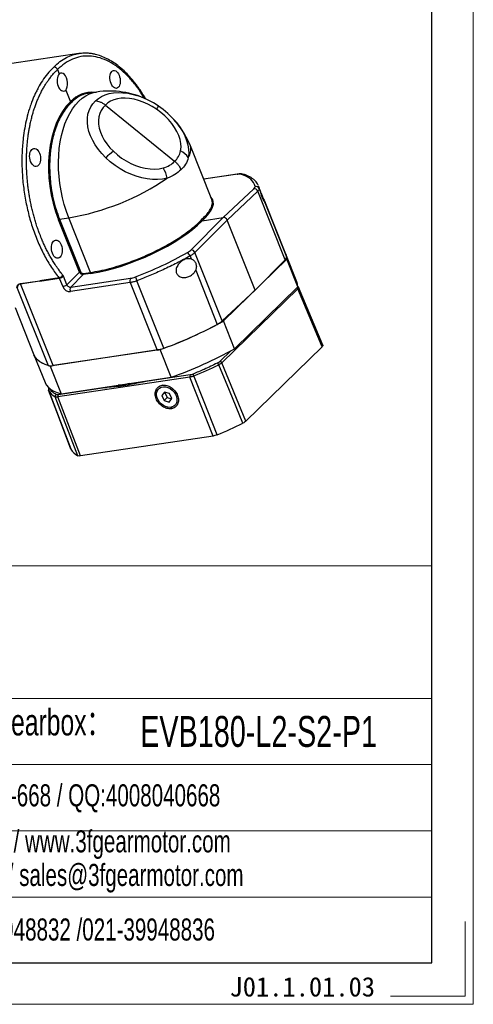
# Model space of a CAD drawing. Header units: millimetres. Extents: x 225 to 1476, y 239 to 1123.
# Tile 16 of 18: x 1313 to 1476, y 239 to 594. Entities that reach past the tile are written whole.
import ezdxf

# ---------------------------------------------------------------- set-up
doc = ezdxf.new("R2010")
doc.units = ezdxf.units.MM
doc.layers.add('6文字层', color=3, linetype='Continuous')
doc.layers.add('SLD-0', color=7, linetype='Continuous', lineweight=18)
doc.layers.add('图框_外框线', color=7, linetype='Continuous', lineweight=18)
doc.styles.add('标准', font='arial.ttf', dxfattribs={"width": 0.667})
doc.styles.add('样式 1', font='txt')

msp = doc.modelspace()

# ---------------------------------------------------------------- linework, layer by layer
at = {"linetype": 'Continuous', "lineweight": 25}
for p, q in [((1333.8111, 581.3135), (1309.7883, 577.7078)), ((1333.8134, 581.3003), (1333.907, 581.3213)), ((1326.1736, 575.5556), (1326.8028, 573.9809)), ((1329.1096, 568.2074), (1330.7994, 563.9781)), ((1340.1981, 567.4972), (1337.2899, 567.0607)), ((1343.3981, 562.7816), (1368.3153, 542.605)), ((1381.6911, 528.7906), (1373.966, 548.125)), ((1391.0145, 538.0012), (1378.7467, 536.1598)), ((1390.7864, 537.8879), (1378.7765, 536.0853)), ((1385.8167, 522.3336), (1396.82, 532.7143)), ((1398.2045, 531.8097), (1387.2012, 521.4291)), ((1408.048, 507.1735), (1398.2045, 531.8097)), ((1398.4029, 533.7522), (1398.4232, 533.6965)), ((1398.4232, 533.6965), (1398.75, 532.8007)), ((1398.5148, 533.6793), (1398.4532, 533.8032)), ((1398.5695, 533.5453), (1398.4974, 533.7259)), ((1398.75, 532.8007), (1399.1789, 531.7273)), ((1408.3002, 509.1916), (1400.8371, 527.8702)), ((1400.7863, 527.7044), (1408.5764, 508.2075)), ((1334.0545, 502.7227), (1326.527, 521.5625)), ((1326.9034, 521.7305), (1330.2309, 522.23)), ((1326.9034, 521.7305), (1334.4309, 502.8908)), ((1338.0729, 502.6031), (1330.2309, 522.23)), ((1374.2314, 510.6796), (1385.8167, 522.3336)), ((1387.2012, 521.4291), (1375.6158, 509.7751)), ((1378.1854, 521.1882), (1385.8167, 522.3336)), ((1397.2682, 496.2335), (1387.2012, 521.4291)), ((1373.8482, 508.5096), (1374.277, 507.4362)), ((1385.4593, 485.1389), (1375.6158, 509.7751)), ((1408.6514, 507.3374), (1385.885, 485.1295)), ((1408.048, 507.1735), (1397.2682, 496.2335)), ((1412.2849, 499.2187), (1408.3002, 509.1916)), ((1412.6361, 497.3645), (1408.6514, 507.3374)), ((1375.8844, 503.4133), (1383.6745, 483.9164)), ((1312.7635, 498.5233), (1319.7652, 499.5742)), ((1319.8175, 499.482), (1312.8158, 498.4311)), ((1326.7668, 500.6251), (1319.7652, 499.5742)), ((1319.8175, 499.482), (1326.8217, 500.5333)), ((1326.8217, 500.5333), (1328.0312, 497.5062)), ((1329.5368, 498.1783), (1328.3273, 501.2053)), ((1334.0545, 502.7227), (1329.5368, 498.1783)), ((1330.9213, 497.2737), (1335.439, 501.8182)), ((1330.9213, 497.2737), (1352.466, 500.5074)), ((1338.0426, 502.209), (1335.439, 501.8182)), ((1335.4693, 502.2123), (1338.0729, 502.6031)), ((1364.3886, 475.3103), (1354.696, 499.5691)), ((1311.7077, 496.9775), (1322.8557, 469.0764)), ((1324.5517, 469.0586), (1312.8158, 498.4311)), ((1352.3449, 498.9308), (1330.8002, 495.6971)), ((1352.3449, 498.9308), (1362.0327, 474.6843)), ((1412.6003, 496.7286), (1385.3184, 470.1159)), ((1397.2682, 496.2335), (1385.4593, 485.1389)), ((1389.8698, 475.1565), (1412.6361, 497.3645)), ((1421.3989, 475.8414), (1412.6003, 496.7286)), ((1412.8917, 497.2784), (1412.8052, 497.4568)), ((1412.8672, 497.3474), (1412.8652, 497.274)), ((1421.6762, 476.4387), (1412.8776, 497.326)), ((1310.8957, 489.9795), (1317.6855, 472.9862)), ((1389.8698, 475.1565), (1385.885, 485.1295)), ((1363.0968, 474.844), (1323.4876, 468.8989)), ((1362.0327, 474.6843), (1324.5517, 469.0586)), ((1367.0815, 464.8711), (1363.0968, 474.844)), ((1421.3989, 475.8414), (1393.9794, 449.0944)), ((1317.6855, 472.9862), (1321.6702, 463.0132)), ((1388.6483, 474.4792), (1384.6297, 470.5592)), ((1323.4876, 468.8989), (1327.4723, 458.9259)), ((1383.778, 469.9973), (1383.6481, 469.9364)), ((1393.9794, 449.0944), (1385.3184, 470.1159)), ((1373.8084, 464.9209), (1326.343, 457.7966)), ((1327.4723, 458.9259), (1367.0815, 464.8711)), ((1373.8797, 465.7072), (1356.3444, 463.0752)), ((1382.1269, 443.7448), (1373.8084, 464.9209)), ((1343.9498, 461.2149), (1326.4144, 458.5829)), ((1342.7244, 461.2152), (1343.9498, 461.2149)), ((1356.3444, 463.0752), (1358.0096, 463.5094)), ((1364.0494, 461.9157), (1363.8707, 462.0089)), ((1367.443, 460.2383), (1367.7688, 460.6034)), ((1322.9543, 460.2087), (1330.9409, 439.086)), ((1322.9681, 460.1787), (1322.9704, 460.2651)), ((1334.4221, 436.5846), (1326.343, 457.7966)), ((1364.6274, 459.5461), (1363.6539, 458.3154)), ((1363.6539, 458.3154), (1364.7638, 459.3981)), ((1363.6539, 458.3154), (1364.5022, 456.5207)), ((1364.5022, 456.5207), (1365.6121, 457.6034)), ((1366.4493, 458.9821), (1364.6274, 459.5461)), ((1364.8311, 459.4831), (1364.7638, 459.3981)), ((1364.7638, 459.3981), (1365.6121, 457.6034)), ((1365.6121, 457.6034), (1367.2304, 457.1024)), ((1366.3241, 455.9567), (1367.2976, 457.1874)), ((1367.2976, 457.1874), (1366.4493, 458.9821)), ((1363.5085, 455.2645), (1363.5067, 455.2221)), ((1364.5022, 456.5207), (1366.3241, 455.9567)), ((1367.172, 453.9581), (1367.1347, 453.5714)), ((1382.1269, 443.7448), (1334.4221, 436.5846))]:
    msp.add_line(p, q, dxfattribs=at)
at = {"linetype": 'Continuous', "lineweight": 25, "flags": 128}
for points in [[(1330.2309, 522.23), (1329.3682, 524.5627), (1328.6114, 526.9769), (1327.9654, 529.4561), (1327.4348, 531.9833), (1327.0232, 534.5414), (1326.7334, 537.1128), (1326.5674, 539.6799), (1326.5262, 542.2253), (1326.6102, 544.7315), (1326.8189, 547.1814), (1327.1507, 549.5583), (1327.6034, 551.846), (1328.174, 554.0288), (1328.8585, 556.0917), (1329.6522, 558.0208), (1330.5498, 559.8029), (1331.545, 561.4257), (1332.6312, 562.8781), (1333.8008, 564.1504), (1335.0459, 565.2337), (1336.358, 566.1206), (1337.7282, 566.8052), (1339.147, 567.2827), (1340.1981, 567.4972)], [(1339.8961, 564.292), (1340.8805, 565.1809), (1342.0271, 565.9254), (1343.3232, 566.5175), (1344.7545, 566.9504), (1346.3052, 567.2195), (1347.9581, 567.3218), (1349.695, 567.256), (1351.4966, 567.0231), (1353.3431, 566.6255), (1354.7144, 566.2316)], [(1343.5517, 543.869), (1342.1435, 545.3355), (1340.8769, 546.8707), (1339.766, 548.4576), (1338.823, 550.0785), (1338.0585, 551.7157), (1337.4808, 553.351), (1337.0963, 554.9664), (1336.9093, 556.5439), (1336.9218, 558.0663), (1337.1337, 559.5165), (1337.5427, 560.8787), (1338.1442, 562.1377), (1338.9315, 563.2797), (1339.8961, 564.292)], [(1361.8029, 561.3057), (1360.2524, 562.2855), (1358.6486, 563.1447), (1357.0124, 563.8721), (1355.365, 564.4582), (1353.7279, 564.8955), (1352.1223, 565.1783), (1350.569, 565.3028), (1349.0882, 565.2676), (1347.6991, 565.073), (1346.4198, 564.7215), (1345.2669, 564.2178), (1344.2553, 563.5684), (1343.3981, 562.7816)], [(1343.3981, 562.7816), (1342.5435, 561.8986), (1341.8574, 560.892), (1341.3489, 559.775), (1341.0244, 558.562), (1340.8883, 557.2688), (1340.9422, 555.9122), (1341.1855, 554.5098), (1341.6151, 553.0797), (1342.2253, 551.6407), (1343.0082, 550.2113), (1343.9536, 548.8102), (1345.0494, 547.4554), (1346.2812, 546.1646)], [(1370.4597, 546.319), (1370.6057, 547.5996), (1370.5457, 548.957), (1370.2807, 550.372), (1369.8145, 551.8243), (1369.1536, 553.2932), (1368.3076, 554.7579), (1367.2884, 556.1974), (1366.1106, 557.5914), (1364.7909, 558.9198), (1363.3481, 560.1638), (1361.8029, 561.3057)], [(1368.7026, 556.8195), (1368.8364, 556.6578), (1370.059, 555.0457), (1371.108, 553.3985), (1371.9707, 551.7361), (1372.637, 550.0783), (1373.0988, 548.445), (1373.3505, 546.8557), (1373.3892, 545.3295), (1373.2144, 543.8846)], [(1346.2812, 546.1646), (1347.7, 544.8994), (1349.2303, 543.7408), (1350.8503, 542.7054), (1352.537, 541.8078), (1354.2662, 541.0609), (1356.0135, 540.4753), (1357.7538, 540.0594), (1359.4625, 539.819), (1361.115, 539.7576), (1362.688, 539.8762), (1364.159, 540.1728)], [(1365.6172, 536.4737), (1363.9581, 536.1297), (1362.1913, 535.9702), (1360.338, 535.9973), (1358.4204, 536.2104), (1356.4614, 536.6072), (1354.4845, 537.1828), (1352.5134, 537.9304), (1350.5716, 538.841), (1348.6824, 539.9037), (1346.8684, 541.1058), (1345.1513, 542.4328), (1343.5517, 543.869)], [(1390.7864, 537.8879), (1390.9025, 537.9667), (1391.0162, 538.0014)], [(1408.3002, 509.1916), (1408.3638, 509.0232), (1408.5764, 508.2075)], [(1408.3002, 509.1916), (1408.5471, 508.3638), (1408.6514, 507.3374)], [(1412.6361, 497.3645), (1412.5318, 498.3908), (1412.2849, 499.2187)], [(1412.8672, 497.3474), (1412.8146, 497.4435), (1412.8055, 497.4564)], [(1322.8557, 469.0764), (1321.7211, 469.4712), (1320.711, 469.9312), (1319.8286, 470.4551), (1319.0763, 471.0412), (1318.4566, 471.6879), (1317.9713, 472.393), (1317.6855, 472.9862)], [(1323.4876, 468.8989), (1322.0767, 469.3356), (1320.8405, 469.8651), (1319.7844, 470.4853), (1318.9128, 471.1935), (1318.2295, 471.9867), (1317.7374, 472.8614), (1317.6855, 472.9862)], [(1392.8505, 448.3485), (1387.9964, 460.1185), (1384.1829, 469.3667)], [(1383.5895, 444.1686), (1378.9351, 456.0287), (1375.2779, 465.3474)], [(1321.6702, 463.0132), (1321.7221, 462.8884), (1322.2143, 462.0137), (1322.8976, 461.2205), (1323.7692, 460.5123), (1324.8253, 459.8921), (1326.0614, 459.3626), (1327.4723, 458.9259)], [(1363.5085, 455.2645), (1362.8646, 455.9391), (1362.3517, 456.7047), (1361.9954, 457.5228), (1361.8136, 458.3523), (1361.8155, 459.1517), (1362.0009, 459.8808), (1362.3606, 460.5032), (1362.8764, 460.9876), (1363.5226, 461.3098), (1364.2668, 461.4534), (1365.0715, 461.4115), (1365.8966, 461.186), (1366.7005, 460.7883), (1367.443, 460.2383)], [(1330.9536, 439.0581), (1326.4817, 450.8856), (1322.9681, 460.1787)], [(1333.4543, 436.6435), (1328.9284, 448.5231), (1325.3727, 457.8569)], [(1367.443, 460.2383), (1368.0869, 459.5637), (1368.5998, 458.7981), (1368.9561, 457.98), (1369.1379, 457.1505), (1369.136, 456.3511), (1368.9506, 455.622), (1368.591, 454.9996), (1368.0751, 454.5152), (1367.4289, 454.193), (1366.6848, 454.0494), (1365.88, 454.0913), (1365.055, 454.3168), (1364.251, 454.7145), (1363.5085, 455.2645)]]:
    msp.add_lwpolyline(points, dxfattribs=at)
at = {"linetype": 'Continuous', "lineweight": 25}
for centre, radius, start, end in [((1344.8517, 536.4922), 31.3522, 64.120529, 98.536061), ((1345.4903, 537.6488), 30.0343, 55.435285, 72.114323), ((1287.2045, 612.4903), 90.4698, 325.544615, 326.366984), ((1345.4933, 537.2686), 30.3465, 40.109795, 55.847144), ((1344.8517, 536.4922), 31.3522, 21.779382, 47.068686), ((1358.1455, 529.288), 20.6297, 125.107422, 135.025202), ((1368.0375, 540.8024), 6.0249, 30.768544, 66.294658), ((1369.2206, 546.7793), 4.9325, 324.065284, 15.831567), ((1356.9381, 535.1895), 8.7736, 8.416541, 34.610128), ((1315.282, 610.4457), 89.4733, 279.617853, 304.23382), ((1392.5198, 537.0165), 0.9874, 74.93876, 118.177538), ((1396.9205, 531.3563), 1.3617, 19.448572, 94.233471), ((1397.6555, 532.3344), 1.1897, 23.073468, 110.777664), ((1327.0269, 520.9483), 0.7919, 98.969457, 129.138424), ((1374.2873, 509.2534), 1.4273, 21.438205, 92.243838), ((1371.5543, 507.7), 2.4325, 19.439869, 56.132638), ((1407.2137, 508.2518), 1.3633, 307.72787, 358.135965), ((1319.4791, 499.3509), 0.363, 21.18116, 37.979401), ((1326.3943, 502.4166), 1.8298, 281.746862, 335.783399), ((1326.3278, 503.6623), 3.1677, 278.969457, 309.138424), ((1334.5544, 502.1085), 0.7919, 98.969457, 129.138424), ((1335.1052, 502.0421), 0.4019, 326.150501, 25.063619), ((1337.7088, 502.4329), 0.4019, 326.150501, 25.063619), ((1353.8012, 499.6119), 1.6077, 146.150501, 205.063619), ((1361.5424, 502.6119), 7.4921, 192.50855, 203.962), ((1312.4774, 498.3), 0.363, 21.18116, 37.979401), ((1327.5373, 500.6352), 3.1677, 278.969457, 309.138424), ((1332.2565, 496.3782), 1.6077, 146.150501, 205.063619), ((1411.8961, 496.4281), 0.7656, 23.112907, 55.858649), ((1412.3647, 497.1322), 0.5472, 36.334567, 61.089467), ((1313.2422, 615.6884), 149.4075, 289.492394, 299.091496), ((1312.6722, 617.117), 150.9428, 290.036761, 298.059748), ((1379.7508, 491.5589), 8.5909, 297.175819, 311.642762), ((1360.0518, 486.8863), 12.3617, 279.220856, 290.537909), ((1317.227, 605.7154), 149.4075, 289.492394, 299.091496), ((1323.7462, 473.122), 4.1425, 257.585884, 281.212577), ((1317.4908, 605.2542), 151.3712, 292.442594, 296.141295), ((1382.706, 468.8637), 1.5602, 18.807663, 46.597966), ((1384.6699, 469.865), 0.6953, 21.149909, 93.318053), ((1374.5253, 465.2522), 0.7898, 144.824012, 204.804385), ((1366.6747, 462.0049), 9.2298, 21.232321, 25.835805), ((1323.5224, 460.3723), 0.5871, 116.614659, 199.252006), ((1343.6309, 461.614), 0.5109, 308.617642, 337.958663), ((1355.9859, 463.2917), 0.4187, 328.873115, 356.81349), ((1328.3024, 463.2972), 6.1789, 210.311142, 241.696276), ((1325.9637, 458.0659), 0.6269, 116.231345, 199.469294), ((1327.06, 458.1279), 0.7898, 144.824012, 204.804385), ((1325.4619, 585.3044), 152.6373, 292.384587, 296.199303), ((1336.3654, 442.1608), 6.2382, 209.825908, 242.18151)]:
    msp.add_arc(centre, radius, start, end, dxfattribs=at)
for centre, major_axis, ratio, start_param, end_param in [((1327.9562, 571.0942), (-0.445, 3.2421), 0.59154386, 0.39793527, 3.53952792), ((1327.9562, 571.0942), (-0.5238, 3.2303), 0.55181846, 3.5255977, 6.66719036), ((1341.9518, 536.054), (-5.0658, 31.2432), 0.55181846, 6.14016419, 6.6669443), ((1341.959, 536.061), (-4.304, 31.3574), 0.59154386, 0.39818132, 1.96873159), ((1336.0963, 568.82), (33.1678, -25.2219), 0.38121853, 6.1971555, 6.46611019), ((1335.951, 568.6783), (32.6202, -25.7679), 0.40741739, 5.99071474, 6.25966942), ((1389.0886, 536.3464), (3.3368, 1.2703), 0.29235658, 0.37754029, 0.9297807), ((1352.5213, 517.3474), (44.4909, 16.9374), 0.29235658, 6.22121644, 6.6607256), ((1393.8801, 532.2393), (3.3368, 1.2703), 0.29235658, 5.66834962, 6.22121644), ((1352.5028, 517.3306), (29.5825, 11.2618), 0.29235658, 5.64241574, 6.42410361), ((1352.5101, 517.3377), (29.1925, 12.2375), 0.33207777, 4.06099916, 5.63154943), ((1386.2356, 521.2834), (-0.8304, 0.8524), 0.75911216, 4.21348386, 5.78359496), ((1371.3786, 510.2897), (3.2928, 1.3804), 0.33207777, 5.05274872, 5.60561555), ((1352.4923, 517.3191), (43.9044, 18.4047), 0.33207777, 4.61323957, 5.05274872), ((1327.602, 500.5239), (-0.2023, 1.4738), 0.59154386, 5.11032425, 5.51401379), ((1354.0979, 502.2139), (3.2928, 1.3804), 0.33207777, 4.06099916, 4.61323957), ((1329.9623, 497.7976), (-1.6609, 1.7049), 0.75911216, 1.07189121, 2.6420023)]:
    msp.add_ellipse(centre, major_axis=major_axis, ratio=ratio, start_param=start_param, end_param=end_param, dxfattribs=at)
for centre, major_axis, ratio in [((1346.8834, 572.0491), (-0.5238, 3.2305), 0.55181846), ((1318.0958, 543.9676), (-0.445, 3.2423), 0.59154386), ((1325.9238, 510.9768), (-0.445, 3.2423), 0.59154386)]:
    msp.add_ellipse(centre, major_axis=major_axis, ratio=ratio, dxfattribs=at)
for points, knots in [([(1324.7883, 576.4604), (1325.5276, 577.1492), (1326.9763, 578.4992), (1329.301, 579.9093), (1331.5693, 580.8775), (1333.096, 581.1651), (1333.8134, 581.3003)], [0, 0, 0, 0, 0.27070603, 0.5305032, 0.77939041, 1, 1, 1, 1]), ([(1357.9503, 564.9452), (1357.2675, 566.0806), (1355.8609, 568.4194), (1353.7362, 571.2153), (1351.6295, 573.6237), (1349.5393, 575.6641), (1347.3022, 577.4664), (1345.0813, 578.9016), (1342.9117, 580.0008), (1341.1788, 580.6455), (1339.7698, 581.0317), (1338.6228, 581.2731), (1337.2392, 581.4516), (1335.604, 581.5149), (1334.447, 581.3836), (1333.8273, 581.3134)], [0, 0, 0, 0, 0.10352327, 0.21324906, 0.29181263, 0.38093488, 0.47765789, 0.56563106, 0.6458572, 0.73154834, 0.76804889, 0.8115697, 0.86473129, 0.92754702, 1, 1, 1, 1]), ([(1357.4891, 565.1734), (1356.8521, 566.2135), (1355.3921, 568.5974), (1352.8632, 571.781), (1349.9932, 574.7502), (1346.9753, 577.1413), (1343.8643, 578.9312), (1340.703, 580.0786), (1337.5602, 580.5505), (1334.485, 580.3308), (1331.5309, 579.4197), (1328.7181, 577.8918), (1327.022, 576.3346), (1326.1736, 575.5556)], [0, 0, 0, 0, 0.0708708, 0.16242462, 0.25405304, 0.34569114, 0.43912301, 0.53255665, 0.62606708, 0.71958373, 0.81302361, 0.90646854, 1, 1, 1, 1]), ([(1324.7883, 576.4604), (1324.0297, 575.6894), (1322.5887, 574.2249), (1320.7545, 571.6868), (1319.4299, 569.4729), (1318.4991, 567.6606), (1317.8597, 566.2838), (1317.2663, 564.8787), (1316.6525, 563.2723), (1315.8806, 560.9798), (1315.0664, 558.0276), (1314.3404, 554.5422), (1313.7394, 550.4866), (1313.3658, 545.8788), (1313.329, 541.4509), (1313.4916, 537.8384), (1313.7274, 534.9833), (1314.0688, 532.1372), (1314.6615, 528.3741), (1315.6556, 523.7437), (1317.2322, 518.392), (1319.1617, 513.3235), (1321.4164, 508.6249), (1323.9397, 504.3146), (1325.8256, 501.8534), (1326.7668, 500.6251)], [0, 0, 0, 0, 0.05263413, 0.09998079, 0.14203869, 0.16473771, 0.18553137, 0.20441958, 0.22621685, 0.25354262, 0.29800066, 0.34111481, 0.38288506, 0.44300101, 0.50009604, 0.53179846, 0.5634409, 0.59502343, 0.62654613, 0.68938201, 0.75197971, 0.81433979, 0.87646282, 0.93834936, 1, 1, 1, 1]), ([(1328.0631, 501.666), (1327.8451, 501.9368), (1327.3059, 502.6067), (1326.3862, 503.8415), (1325.3774, 505.3073), (1324.4144, 506.83), (1323.5881, 508.2381), (1322.8155, 509.6493), (1322.07, 511.1052), (1321.3382, 512.6435), (1320.5653, 514.3933), (1319.8428, 516.1797), (1319.2313, 517.8391), (1318.715, 519.3403), (1318.2245, 520.8744), (1317.7183, 522.6091), (1317.2532, 524.3665), (1316.8298, 526.1437), (1316.449, 527.9376), (1316.1274, 529.6593), (1315.8586, 531.3038), (1315.6363, 532.8674), (1315.4347, 534.5362), (1315.2596, 536.3271), (1315.1341, 538.0668), (1315.0617, 539.5322), (1315.0149, 540.9622), (1314.9944, 542.5244), (1315.0163, 544.3308), (1315.0837, 546.1232), (1315.1966, 547.8985), (1315.3547, 549.6538), (1315.5483, 551.3035), (1315.7696, 552.849), (1316.0118, 554.292), (1316.3053, 555.8101), (1316.6613, 557.4129), (1317.0497, 558.9312), (1317.4049, 560.1695), (1317.7717, 561.3529), (1318.2021, 562.6259), (1318.7468, 564.0725), (1319.3307, 565.4715), (1319.9529, 566.8209), (1320.6123, 568.1181), (1321.2846, 569.3194), (1321.9648, 570.4295), (1322.6479, 571.4528), (1323.4134, 572.5034), (1324.2776, 573.582), (1325.0402, 574.4391), (1325.6099, 575.0199), (1325.9177, 575.3174), (1326.1014, 575.4884), (1326.1736, 575.5556)], [0, 0, 0, 0, 0.01440747, 0.03564045, 0.06249237, 0.08516569, 0.10581031, 0.12498464, 0.14582258, 0.16664106, 0.18747542, 0.21512135, 0.23552253, 0.24996534, 0.27080312, 0.29162169, 0.31245641, 0.33329465, 0.35411359, 0.37494858, 0.39281267, 0.41065893, 0.42850961, 0.44983184, 0.47176622, 0.48788184, 0.49994033, 0.52078029, 0.54160129, 0.56243866, 0.58327965, 0.60410151, 0.62493958, 0.64280636, 0.66065538, 0.6785089, 0.70006824, 0.7222727, 0.73827619, 0.74995116, 0.77079443, 0.79161873, 0.81245938, 0.83330354, 0.85412843, 0.87496938, 0.89373117, 0.91247452, 0.93122517, 0.95440501, 0.97841014, 0.98724934, 0.99498776, 1, 1, 1, 1]), ([(1326.1736, 575.5556), (1326.1328, 575.6416), (1326.0337, 575.8505), (1325.8095, 576.0997), (1325.5521, 576.29), (1325.3075, 576.4084), (1325.0422, 576.4773), (1324.8733, 576.466), (1324.7883, 576.4603)], [0, 0, 0, 0, 0.15854129, 0.38485694, 0.52373615, 0.67613196, 0.83703625, 1, 1, 1, 1]), ([(1337.2953, 567.0232), (1337.0817, 567.0012), (1336.237, 566.9143), (1334.7804, 566.3763), (1332.9102, 565.3752), (1331.7464, 564.3045), (1331.1458, 563.7519)], [0, 0, 0, 0, 0.09522822, 0.37676544, 0.67835754, 1, 1, 1, 1]), ([(1331.1458, 563.7519), (1330.5223, 563.1087), (1329.3143, 561.8624), (1327.7902, 559.5757), (1326.5372, 557.1749), (1325.6727, 555.0282), (1325.0856, 553.2457), (1324.6932, 551.8612), (1324.3643, 550.5047), (1324.0928, 549.1852), (1323.8732, 547.9106), (1323.6996, 546.6877), (1323.4924, 544.8735), (1323.3267, 542.418), (1323.3155, 539.2866), (1323.4952, 536.1645), (1323.8942, 532.7492), (1324.5791, 529.0955), (1325.5838, 525.2731), (1326.4663, 522.9039), (1326.9034, 521.7305)], [0, 0, 0, 0, 0.07995895, 0.15493384, 0.22492355, 0.28992705, 0.32484182, 0.35812676, 0.38978182, 0.41980696, 0.44820215, 0.47496736, 0.50010257, 0.5655977, 0.6302354, 0.69401594, 0.75693961, 0.83948013, 0.92050001, 1, 1, 1, 1]), ([(1330.7994, 563.9781), (1330.8159, 563.9455), (1330.8412, 563.8954), (1330.8957, 563.8389), (1330.9276, 563.814), (1330.9456, 563.8023), (1330.9502, 563.7992), (1330.9677, 563.7885), (1331.0058, 563.7691), (1331.0707, 563.7482), (1331.1187, 563.7505), (1331.1458, 563.7519)], [0, 0, 0, 0, 0.23976028, 0.36834662, 0.49932642, 0.50037229, 0.50951069, 0.53568691, 0.63546389, 0.79458275, 1, 1, 1, 1]), ([(1343.3981, 562.7816), (1343.0968, 563.0044), (1342.5139, 563.4355), (1341.328, 564.0268), (1340.4553, 564.1884), (1339.8961, 564.292)], [0, 0, 0, 0, 0.27762523, 0.53709124, 1, 1, 1, 1]), ([(1368.3153, 542.605), (1368.6045, 542.3497), (1369.1549, 541.8638), (1369.7984, 541.0449), (1370.2744, 540.2799), (1370.4909, 539.7844), (1370.5904, 539.5567)], [0, 0, 0, 0, 0.29691847, 0.56515325, 0.80016044, 1, 1, 1, 1]), ([(1373.2144, 543.8846), (1372.9458, 543.0627), (1372.4134, 541.4339), (1371.1943, 540.1786), (1370.5904, 539.5567)], [0, 0, 0, 0, 0.5046019, 1, 1, 1, 1]), ([(1370.5904, 539.5567), (1369.9101, 538.9258), (1368.5368, 537.6524), (1366.5963, 536.869), (1365.6172, 536.4737)], [0, 0, 0, 0, 0.4953981, 1, 1, 1, 1]), ([(1392.7759, 537.9701), (1392.5409, 538.0161), (1392.0203, 538.118), (1391.3718, 538.0427), (1391.016, 538.0014)], [0, 0, 0, 0, 0.45127657, 1, 1, 1, 1]), ([(1398.3606, 533.9897), (1398.2786, 534.1677), (1398.0761, 534.6074), (1397.6259, 535.2012), (1397.1119, 535.7457), (1396.6506, 536.1349), (1396.2861, 536.402), (1395.9708, 536.613), (1395.5599, 536.8624), (1394.9323, 537.1916), (1394.012, 537.5928), (1393.2183, 537.8351), (1392.7759, 537.9701)], [0, 0, 0, 0, 0.09011933, 0.22261705, 0.34392219, 0.4450228, 0.49876337, 0.54240562, 0.60551085, 0.70286601, 0.83439248, 1, 1, 1, 1]), ([(1399.1682, 531.7594), (1399.1005, 531.9649), (1398.9627, 532.383), (1398.7531, 533.0251), (1398.6043, 533.4738), (1398.5709, 533.5359), (1398.5665, 533.5441)], [0, 0, 0, 0, 0.22872831, 0.46536104, 0.92915274, 1, 1, 1, 1]), ([(1399.1789, 531.7273), (1399.1769, 531.7333), (1399.1733, 531.744), (1399.1698, 531.7547), (1399.1682, 531.7594)], [0, 0, 0, 0, 0.56001493, 1, 1, 1, 1]), ([(1400.7863, 527.7044), (1400.7373, 527.7867), (1400.6382, 527.9532), (1400.4096, 528.3392), (1400.1666, 528.8026), (1399.9286, 529.3435), (1399.7131, 529.9374), (1399.5226, 530.5583), (1399.3496, 531.1779), (1399.2355, 531.5453), (1399.1789, 531.7273)], [0, 0, 0, 0, 0.1236951, 0.25019661, 0.37626425, 0.50000923, 0.62368553, 0.74944466, 0.87588516, 1, 1, 1, 1]), ([(1377.8392, 521.4145), (1378.425, 521.9755), (1379.5602, 523.0623), (1380.7177, 524.5471), (1381.4686, 525.8492), (1381.7969, 526.8234), (1381.8954, 527.5356), (1381.884, 528.0404), (1381.8148, 528.4561), (1381.722, 528.6926), (1381.6845, 528.788)], [0, 0, 0, 0, 0.19445417, 0.3767875, 0.54699724, 0.70508088, 0.78999099, 0.87093747, 0.9479202, 1, 1, 1, 1]), ([(1399.3038, 531.3177), (1399.378, 531.1412), (1399.5474, 530.7384), (1399.9155, 529.9145), (1400.3552, 528.9605), (1400.7397, 528.1143), (1400.9554, 527.5823), (1400.9992, 527.3658), (1400.8571, 527.5917), (1400.7863, 527.7044)], [0, 0, 0, 0, 0.06772958, 0.154614, 0.32497178, 0.49454952, 0.66358327, 0.83215384, 1, 1, 1, 1]), ([(1338.0729, 502.6031), (1339.1537, 502.7847), (1341.3359, 503.1515), (1344.8789, 504.0026), (1348.2803, 504.9864), (1351.4728, 506.0551), (1353.8066, 506.9249), (1355.5642, 507.6275), (1356.7421, 508.1169), (1357.9189, 508.6247), (1359.0926, 509.1503), (1360.7748, 509.9316), (1363.0623, 511.0608), (1365.9938, 512.642), (1368.8033, 514.3174), (1371.4035, 516.031), (1373.73, 517.7308), (1375.9635, 519.5539), (1377.2007, 520.7812), (1377.8392, 521.4145)], [0, 0, 0, 0, 0.07950192, 0.16052433, 0.24306801, 0.30599445, 0.36977811, 0.39554088, 0.42144102, 0.44747855, 0.47365348, 0.49996583, 0.5611314, 0.63116286, 0.71005702, 0.77506346, 0.84505681, 0.92003603, 1, 1, 1, 1]), ([(1377.8391, 521.4145), (1377.8528, 521.3866), (1377.8771, 521.3371), (1377.9268, 521.2831), (1377.961, 521.2552), (1377.9778, 521.2436), (1377.9823, 521.2406), (1377.9836, 521.2398), (1378.0008, 521.2286), (1378.0355, 521.2099), (1378.1047, 521.1856), (1378.1536, 521.1872), (1378.1854, 521.1882)], [0, 0, 0, 0, 0.20541504, 0.36453305, 0.4643108, 0.49048803, 0.49758108, 0.49962749, 0.50067374, 0.63163822, 0.7602201, 1, 1, 1, 1]), ([(1373.8482, 508.5096), (1372.2645, 507.6415), (1369.151, 505.9349), (1364.2829, 503.5817), (1359.472, 501.4412), (1356.2681, 500.1854), (1354.696, 499.5691)], [0, 0, 0, 0, 0.26341419, 0.51788559, 0.76341416, 1, 1, 1, 1]), ([(1374.2428, 507.4453), (1373.818, 507.4996), (1372.8561, 507.6226), (1371.4027, 507.0706), (1370.0503, 506.1086), (1369.4768, 505.1989), (1369.1882, 504.7412)], [0, 0, 0, 0, 0.22082623, 0.49997147, 0.74837065, 1, 1, 1, 1]), ([(1374.277, 507.4362), (1374.2706, 507.4379), (1374.2592, 507.441), (1374.2478, 507.444), (1374.2428, 507.4453)], [0, 0, 0, 0, 0.56001493, 1, 1, 1, 1]), ([(1374.277, 507.4362), (1374.4555, 507.3731), (1374.8157, 507.2458), (1375.2617, 506.8927), (1375.6336, 506.4486), (1375.9094, 505.9138), (1376.0869, 505.3135), (1376.1475, 504.6724), (1376.1035, 504.0202), (1375.9569, 503.6141), (1375.8844, 503.4133)], [0, 0, 0, 0, 0.12408945, 0.25055413, 0.37623408, 0.49998828, 0.62365558, 0.74980217, 0.87627955, 1, 1, 1, 1]), ([(1369.1882, 504.7412), (1369.0836, 504.4939), (1368.8833, 504.02), (1368.7919, 503.2852), (1368.8662, 502.6153), (1369.1012, 502.0379), (1369.4813, 501.5573), (1369.9899, 501.17), (1370.6369, 500.8859), (1371.5665, 500.7102), (1372.7478, 500.8088), (1374.0629, 501.3317), (1375.2019, 502.1974), (1375.6689, 503.0295), (1375.8844, 503.4133)], [0, 0, 0, 0, 0.07006637, 0.13427859, 0.19394598, 0.25069343, 0.30413517, 0.36314894, 0.42875945, 0.50171362, 0.6268747, 0.75163434, 0.8854336, 1, 1, 1, 1]), ([(1326.7668, 500.6251), (1326.7775, 500.6117), (1326.7988, 500.5849), (1326.8141, 500.5504), (1326.8217, 500.5333)], [0, 0, 0, 0, 0.50360708, 1, 1, 1, 1]), ([(1335.439, 501.8182), (1335.3067, 501.8154), (1335.042, 501.81), (1334.6266, 502.0053), (1334.2643, 502.3181), (1334.1244, 502.5879), (1334.0545, 502.7227)], [0, 0, 0, 0, 0.2500122, 0.5, 0.7499878, 1, 1, 1, 1]), ([(1334.4309, 502.8908), (1334.483, 502.7892), (1334.5872, 502.5862), (1334.8585, 502.3512), (1335.1705, 502.2051), (1335.3697, 502.2099), (1335.4693, 502.2123)], [0, 0, 0, 0, 0.25002317, 0.5, 0.74997683, 1, 1, 1, 1]), ([(1354.696, 499.5691), (1354.2788, 499.423), (1353.4552, 499.1346), (1352.7117, 498.9982), (1352.3449, 498.9308)], [0, 0, 0, 0, 0.50651858, 1, 1, 1, 1]), ([(1311.5433, 497.0781), (1311.5963, 497.3866), (1311.6759, 497.8503), (1312.1429, 498.3529), (1312.5572, 498.4667), (1312.7635, 498.5233)], [0, 0, 0, 0, 0.49957445, 0.75083256, 1, 1, 1, 1]), ([(1312.8158, 498.4311), (1312.631, 498.3795), (1312.2328, 498.2682), (1311.8063, 497.7583), (1311.7466, 497.2853), (1311.7077, 496.9775)], [0, 0, 0, 0, 0.23219693, 0.5003189, 1, 1, 1, 1]), ([(1329.5368, 498.1783), (1329.6046, 498.0413), (1329.7402, 497.7675), (1330.101, 497.4529), (1330.5182, 497.2591), (1330.7869, 497.2688), (1330.9213, 497.2737)], [0, 0, 0, 0, 0.25008669, 0.5, 0.74991331, 1, 1, 1, 1]), ([(1412.8652, 497.274), (1412.8763, 497.2116), (1412.9026, 497.0636), (1412.711, 496.8513), (1412.6003, 496.7286)], [0, 0, 0, 0, 0.42211583, 1, 1, 1, 1]), ([(1421.667, 476.4582), (1421.6851, 476.3736), (1421.7214, 476.2044), (1421.5064, 475.9624), (1421.3989, 475.8414)], [0, 0, 0, 0, 0.50007227, 1, 1, 1, 1]), ([(1383.6481, 469.9364), (1382.0807, 469.1844), (1379.2479, 467.8255), (1376.2991, 466.5824), (1374.9819, 466.0272)], [0, 0, 0, 0, 0.55332057, 1, 1, 1, 1]), ([(1384.6297, 470.5592), (1384.5039, 470.4527), (1384.3329, 470.308), (1384.0158, 470.1191), (1383.8622, 470.0404), (1383.778, 469.9973)], [0, 0, 0, 0, 0.55771985, 0.75776541, 1, 1, 1, 1]), ([(1385.3184, 470.1159), (1385.1707, 469.9887), (1384.8753, 469.7344), (1384.4137, 469.4892), (1384.1829, 469.3667)], [0, 0, 0, 0, 0.49999993, 1, 1, 1, 1]), ([(1375.2779, 465.3474), (1375.0214, 465.2501), (1374.5084, 465.0553), (1374.0417, 464.9657), (1373.8084, 464.9209)], [0, 0, 0, 0, 0.49999993, 1, 1, 1, 1]), ([(1374.9819, 466.0272), (1374.7681, 465.947), (1374.4776, 465.838), (1374.1113, 465.7474), (1373.9617, 465.7214), (1373.8797, 465.7072)], [0, 0, 0, 0, 0.55771983, 0.75776542, 1, 1, 1, 1]), ([(1323.1362, 461.0563), (1323.0875, 460.9985), (1322.9694, 460.8584), (1322.8924, 460.5638), (1322.9254, 460.3593), (1322.9427, 460.252)], [0, 0, 0, 0, 0.24963459, 0.60587638, 1, 1, 1, 1]), ([(1325.6866, 458.6282), (1325.1231, 459.0023), (1324.1167, 459.6704), (1323.5575, 460.5393), (1323.3115, 460.9216)], [0, 0, 0, 0, 0.56, 1, 1, 1, 1]), ([(1356.3444, 463.0752), (1355.2682, 462.8476), (1353.1161, 462.3925), (1350.0123, 461.7523), (1346.9063, 461.4605), (1344.9353, 461.2968), (1343.9498, 461.2149)], [0, 0, 0, 0, 0.25010976, 0.50016873, 0.75006392, 1, 1, 1, 1]), ([(1349.9794, 462.1763), (1349.4647, 462.1102), (1348.7756, 462.0216), (1348.1095, 462.0029), (1347.941, 461.9982)], [0, 0, 0, 0, 0.74700361, 1, 1, 1, 1]), ([(1352.0552, 462.6157), (1351.8781, 462.5686), (1351.1784, 462.3824), (1350.492, 462.2644), (1349.9794, 462.1763)], [0, 0, 0, 0, 0.25313172, 1, 1, 1, 1]), ([(1367.1347, 453.5714), (1366.6069, 453.5593), (1365.5512, 453.535), (1363.8937, 454.3185), (1362.499, 455.5846), (1361.5571, 457.198), (1361.2159, 458.9014), (1361.5317, 460.4243), (1362.4343, 461.5921), (1363.3919, 461.87), (1363.8707, 462.0089)], [0, 0, 0, 0, 0.1249912, 0.24998756, 0.37499121, 0.5, 0.62500879, 0.75001244, 0.8750088, 1, 1, 1, 1]), ([(1363.8707, 462.0089), (1364.3985, 462.0211), (1365.4542, 462.0453), (1367.1116, 461.2618), (1368.5064, 459.9957), (1369.4482, 458.3824), (1369.7895, 456.6789), (1369.4737, 455.156), (1368.571, 453.9883), (1367.6135, 453.7103), (1367.1347, 453.5714)], [0, 0, 0, 0, 0.1249912, 0.24998756, 0.37499121, 0.5, 0.62500879, 0.75001244, 0.8750088, 1, 1, 1, 1]), ([(1326.343, 457.7966), (1326.1325, 457.7747), (1325.7113, 457.7311), (1325.4855, 457.815), (1325.3727, 457.8569)], [0, 0, 0, 0, 0.49999993, 1, 1, 1, 1]), ([(1326.4144, 458.5829), (1326.2411, 458.5663), (1326.0057, 458.5436), (1325.7916, 458.5807), (1325.7238, 458.6114), (1325.6866, 458.6282)], [0, 0, 0, 0, 0.55771985, 0.75776541, 1, 1, 1, 1]), ([(1393.9794, 449.0944), (1393.8328, 448.9676), (1393.5397, 448.7139), (1393.0802, 448.4703), (1392.8505, 448.3485)], [0, 0, 0, 0, 0.50007227, 1, 1, 1, 1]), ([(1383.5895, 444.1686), (1383.3342, 444.0714), (1382.8236, 443.8772), (1382.3591, 443.789), (1382.1269, 443.7448)], [0, 0, 0, 0, 0.50007184, 1, 1, 1, 1]), ([(1334.4221, 436.5846), (1334.2122, 436.5624), (1333.7926, 436.5179), (1333.567, 436.6017), (1333.4543, 436.6435)], [0, 0, 0, 0, 0.50007227, 1, 1, 1, 1])]:
    msp.add_open_spline(points, degree=3, knots=knots, dxfattribs=at)
for points in [[(1398.75, 532.8007), (1398.7417, 532.6583), (1398.7249, 532.3734), (1398.378, 531.9976), (1398.2045, 531.8097)], [(1375.6158, 509.7751), (1375.3787, 509.5624), (1374.9043, 509.1371), (1374.2002, 508.7187), (1373.8482, 508.5096)]]:
    msp.add_open_spline(points, degree=3, dxfattribs=at)
at = {"layer": 'SLD-0'}
msp.add_line((444.2209, 277.849), (1460.9116, 277.849), dxfattribs=at)
at = {"layer": '图框_外框线'}
for p, q in [((336.4628, 397.0017), (1460.9116, 397.0017)), ((336.4628, 349.3406), (1460.9116, 349.3406)), ((444.2209, 325.5101), (1460.9116, 325.5101)), ((444.2209, 301.6796), (1460.9116, 301.6796))]:
    msp.add_line(p, q, dxfattribs=at)
at = {"layer": '图框_外框线', "color": 3}
msp.add_lwpolyline([(226.069, 239.2983), (1475.7892, 239.2983), (1475.7892, 1123.0291), (226.069, 1123.0291)], close=True, dxfattribs=at)
at = {"layer": '图框_外框线', "color": 3, "lineweight": 25}
msp.add_lwpolyline([(300.4571, 254.176), (1460.9116, 254.176), (1460.9116, 1108.1515), (300.4571, 1108.1515)], close=True, dxfattribs=at)
at = {"layer": '图框_外框线', "color": 3}
msp.add_lwpolyline([(1472.8137, 269.0536), (1472.8137, 242.2739), (1446.034, 242.2739)], dxfattribs=at)

# ---------------------------------------------------------------- texts
at = {"layer": '6文字层', "insert": (1388.0562, 249.1028), "char_height": 7, "width": 43.304423, "attachment_point": 1, "style": '样式 1'}
msp.add_mtext('J01.1.01.03', dxfattribs=at)
at = {"layer": 'SLD-0', "color": 1, "attachment_point": 2, "style": '标准'}
for s, insert, char_height, width in [('  行星减速机Planetary gearbox：', (1280.7636, 345.5605), 9.53221, 149.919161), ('\\pxt5;EVB180-L2-S2-P1', (1398.53, 343.0297), 11.120911, 134.694662), ('400-8040-668 / QQ:4008040668', (1331.257, 318.4518), 7.943508, 231.278486), ('www.fht.tw / www.3fgearmotor.com ', (1330.5246, 301.9065), 7.943508, 231.538842), ('\\pxt12;fht@fht.tw / sales@3fgearmotor.com ', (1332.9454, 289.8107), 7.943508, 231.538842), ('021-39948832 /021-39948836 ', (1333.0285, 270.1811), 7.943508, 176.797421)]:
    msp.add_mtext(s, dxfattribs=dict(at, insert=insert, char_height=char_height, width=width))

doc.saveas('drawing.dxf')
